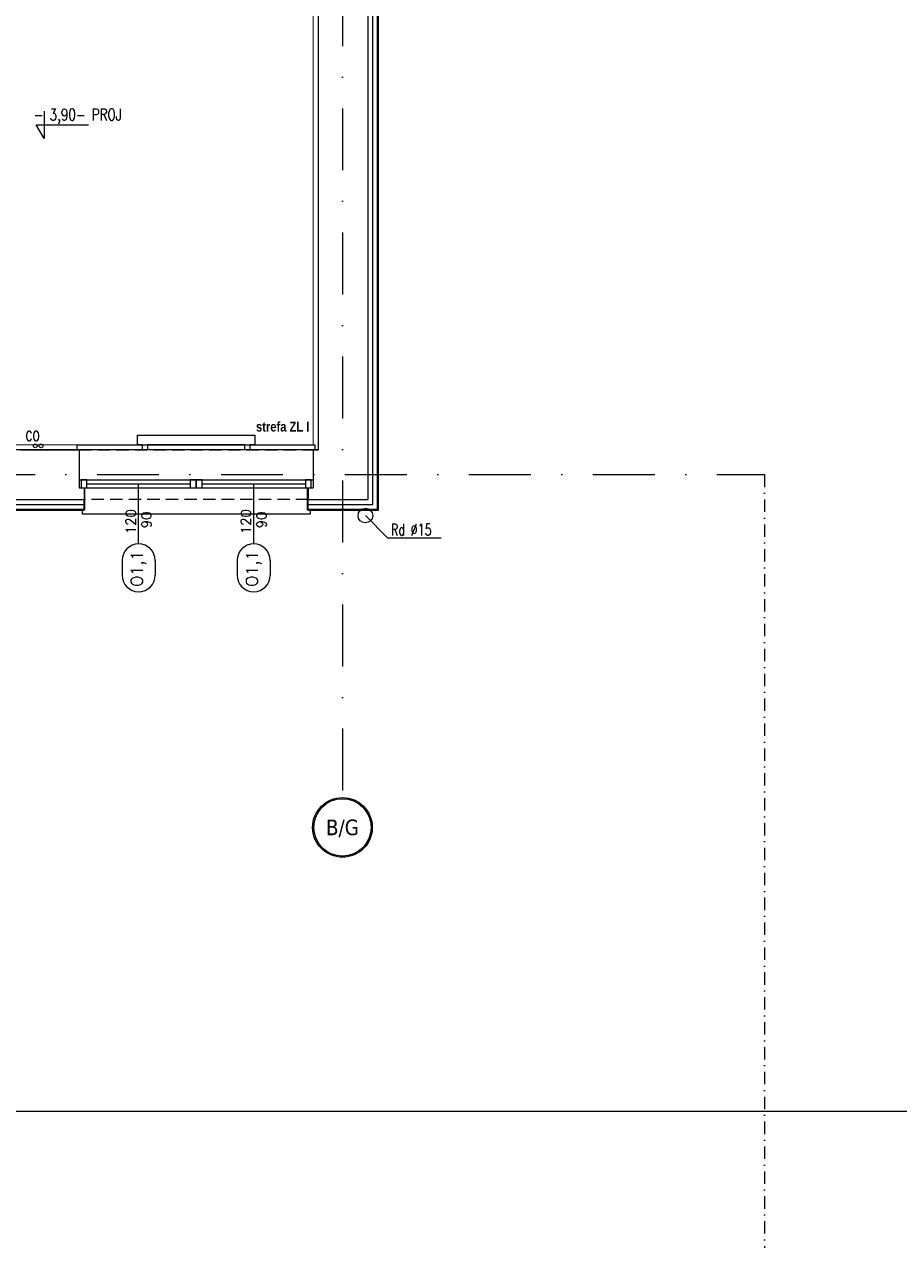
# Model space of a CAD drawing. Header units: millimetres. Extents: x -82287 to 177822, y -399756 to 0.
# Tile 186 of 228: x 54728 to 55624, y -196331 to -195086. Entities that reach past the tile are written whole.
import ezdxf
from ezdxf.enums import TextEntityAlignment as Align

# ---------------------------------------------------------------- set-up
doc = ezdxf.new("R2010")
doc.units = ezdxf.units.MM
doc.header["$MEASUREMENT"] = 0
for name, pattern in [('SUŁOSZOWA - PB 21 03$0$2_3', [1, 0.5, -0.5]), ('SUŁOSZOWA - PB 21 03$0$DASHDOT', [25.4, 12.7, -6.35, 0, -6.35]), ('SUŁOSZOWA - PB 21 03$0$HIDDEN', [9.525, 6.35, -3.175])]:
    doc.linetypes.add(name, pattern=pattern)
doc.layers.get('DEFPOINTS').update_dxf_attribs({"lineweight": 50})
doc.layers.add('FL_XREF', color=252, linetype='Continuous')
for name, color, linetype, lineweight in [('SUŁOSZOWA - PB 21 03$0$! WYPOSAŻENIE', 251, 'Continuous', 0), ('SUŁOSZOWA - PB 21 03$0$!! 0_ Istn-okna', 251, 'Continuous', 0), ('SUŁOSZOWA - PB 21 03$0$!! 0_ Istn-sciany', 251, 'Continuous', 0), ('SUŁOSZOWA - PB 21 03$0$!! 0_ Istn-widok', 251, 'Continuous', 0), ('SUŁOSZOWA - PB 21 03$0$!! 0_ Opis', 251, 'Continuous', 0), ('SUŁOSZOWA - PB 21 03$0$!! 0_Istn-armatura', 251, 'Continuous', 0), ('SUŁOSZOWA - PB 21 03$0$!! 0_Istn-cienka', 251, 'Continuous', 0), ('SUŁOSZOWA - PB 21 03$0$!! 0_Istn-grzejniki', 251, 'Continuous', 0), ('SUŁOSZOWA - PB 21 03$0$!! 0_Opis_okna', 251, 'Continuous', 0), ('SUŁOSZOWA - PB 21 03$0$!! 0_Opis_pom', 251, 'Continuous', 0), ('SUŁOSZOWA - PB 21 03$0$!! 0_Osie', 251, 'SUŁOSZOWA - PB 21 03$0$DASHDOT', 0), ('SUŁOSZOWA - PB 21 03$0$!! 1  WYDZIELENIE PPOŻ', 251, 'Continuous', 0), ('SUŁOSZOWA - PB 21 03$0$!! 1_ tynk zewn  - nowy', 251, 'Continuous', 0), ('SUŁOSZOWA - PB 21 03$0$!! 1_OPIS POM NOWE', 251, 'Continuous', 0), ('SUŁOSZOWA - PB 21 03$0$!! 2_ remont Ocieplenie', 251, 'SUŁOSZOWA - PB 21 03$0$ZIGZAG', 0), ('SUŁOSZOWA - PB 21 03$0$!! wentylacja', 251, 'Continuous', 0), ('SUŁOSZOWA - PB 21 03$0$0-osie-liniA', 251, 'SUŁOSZOWA - PB 21 03$0$DASHDOT', 0), ('SUŁOSZOWA - PB 21 03$0$0-osie-tx', 251, 'Continuous', 0), ('SUŁOSZOWA - PB 21 03$0$Dimension (ISO)', 251, 'Continuous', 0)]:
    doc.layers.add(name, color=color, linetype=linetype, lineweight=lineweight)
doc.layers.add('SUŁOSZOWA - PB 21 03$0$!! 0_ramki', color=251, linetype='Continuous', lineweight=0, plot=False)
doc.styles.add('SUŁOSZOWA - PB 21 03$0$ARCHETYP', font='romans.shx', dxfattribs={"height": 15})
doc.styles.add('SUŁOSZOWA - PB 21 03$0$ARIAL', font='tahoma.ttf')
doc.styles.add('SUŁOSZOWA - PB 21 03$0$Note Text (ISO)', font='tahoma.ttf')
doc.styles.add('SUŁOSZOWA - PB 21 03$0$SIMPLEX', font='simplex.shx', dxfattribs={"width": 0.77})
doc.styles.add('SUŁOSZOWA - PB 21 03$0$STYLE7', font='ARIALNB.TTF')
doc.styles.add('SUŁOSZOWA - PB 21 03$0$TAHOMA', font='tahoma.ttf')
doc.linetypes.add('SUŁOSZOWA - PB 21 03$0$ZIGZAG', pattern='A,0.00254,-5.08,[131,ltypeshp.shx,S=5.08,R=0,X=-5.08,Y=0],-10.16,[131,ltypeshp.shx,S=5.08,R=180,X=5.08,Y=0],-5.08', length=20.32254)
doc.dimstyles.new('SUŁOSZOWA - PB 21 03$0$Default (ISO)', dxfattribs={"dimscale": 5, "dimtxt": 5, "dimasz": 5, "dimexe": 3.175, "dimexo": 0, "dimgap": 0.762, "dimtad": 1, "dimdec": 0, "dimrnd": 1e-08, "dimzin": 0, "dimtxsty": 'SUŁOSZOWA - PB 21 03$0$Note Text (ISO)', "dimcen": 0.09, "dimdle": 10, "dimclrd": 256, "dimclre": 256, "dimclrt": 256, "dimazin": 0, "dimtfac": 0.70104, "dimtmove": 0, "dimatfit": 3, "dimfxl": 1, "dimtolj": 1, "dimtzin": 0, "dimlwd": -1, "dimlwe": -1, "dimarcsym": 0})

# ---------------------------------------------------------------- blocks, each defined once
blk = doc.blocks.new('*U116')
h = blk.add_hatch(color=256)
edge = h.paths.add_edge_path()
edge.add_arc((0, 0), 30.6, 0, 360)
edge = h.paths.add_edge_path(flags=17)
edge.add_arc((0, 0), 29.4, 0, 360)
for radius in [30.6, 29.4]:
    blk.add_circle((0, 0), radius)
at = {"style": 'SUŁOSZOWA - PB 21 03$0$TAHOMA', "flags": 8}
blk.add_attdef('ANSICHTSNUMMER', text='', height=16, dxfattribs=at).set_placement((0, 0), align=Align.MIDDLE_CENTER)
blk = doc.blocks.new('SUŁOSZOWA - PB 21 03$0$BLOK OSI')
blk.add_lwpolyline([(55424.3, -195663.1), (55424.3, -200232.8)])
at = {"layer": 'SUŁOSZOWA - PB 21 03$0$0-osie-liniA', "ltscale": 5}
for points in [[(54991.7, -193635.5), (54991.7, -195994)], [(48639.3, -195663.1), (55424.3, -195663.1)]]:
    blk.add_lwpolyline(points, dxfattribs=at)
at = {"layer": 'SUŁOSZOWA - PB 21 03$0$0-osie-tx'}
ref = blk.add_blockref('*U116', (54991.7, -196024.6), dxfattribs=dict(at, rotation=180))
ref.add_attrib('ANSICHTSNUMMER', 'B/G', dxfattribs={"layer": '0', "height": 16, "style": 'SUŁOSZOWA - PB 21 03$0$TAHOMA', "flags": 8}).set_placement((54991.7, -196024.6), align=Align.MIDDLE_CENTER)
blk = doc.blocks.new('*D1518')
at = {"layer": 'DEFPOINTS', "color": 0, "transparency": 16777216}
for p in [(-690, 120), (510, 120), (510, 19)]:
    blk.add_point(p, dxfattribs=at)
at = {"layer": 'SUŁOSZOWA - PB 21 03$0$Dimension (ISO)', "transparency": 16777216}
for p, q in [((-690, 120), (-690, 3)), ((-665, 19), (485, 19)), ((510, 120), (510, 3))]:
    blk.add_line(p, q, dxfattribs=at)
for points in [[(-665, 23), (-665, 15), (-690, 19)], [(485, 23), (485, 15), (510, 19)]]:
    blk.add_solid(points, dxfattribs=at)
at = {"layer": 'SUŁOSZOWA - PB 21 03$0$Dimension (ISO)', "lineweight": 9, "transparency": 16777216, "insert": (-161, 49), "char_height": 25, "attachment_point": 1, "style": 'SUŁOSZOWA - PB 21 03$0$Note Text (ISO)'}
blk.add_mtext('\\A1;1200', dxfattribs=at)
blk = doc.blocks.new('SUŁOSZOWA - PB 21 03$0$1_ok-opis')
blk.add_line((0, 111.6), (0, 50))
for points in [[(-17, 128.6), (-17, 143.6)], [(17, 128.6), (17, 143.6)]]:
    blk.add_lwpolyline(points)
for centre, start, end in [((0, 143.6), 0, 180), ((0, 128.6), 180, 0)]:
    blk.add_arc(centre, 17, start, end)
at = {"style": 'SUŁOSZOWA - PB 21 03$0$ARCHETYP'}
for tag, height, rotation, p in [('NR', 12, 90, (0, 136.9)), ('NR', 12, 270, (0, 136.9)), ('SZEROKOŚĆ', 10, 90, (-8, 78.3)), ('WYSOKOŚĆ', 10, 270, (-8, 78.3)), ('WYSOKOŚĆ', 10, 90, (8, 78.3)), ('SZEROKOŚĆ', 10, 270, (8, 78.3))]:
    blk.add_attdef(tag, text='', height=height, rotation=rotation, dxfattribs=at).set_placement(p, align=Align.MIDDLE)
blk = doc.blocks.new('SUŁOSZOWA - PB 21 03$0$A$C11ef928a')
at = {"layer": 'SUŁOSZOWA - PB 21 03$0$Dimension (ISO)', "lineweight": 9}
dim = blk.add_linear_dim(base=(510.2, 18.8), p1=(-689.8, 120.2), p2=(510.2, 120.2), angle=180, dimstyle='SUŁOSZOWA - PB 21 03$0$Default (ISO)', override={"dimdec": 0, "dimlfac": 1, "dimtp": 0, "dimtm": 0, "dimtdec": 2, "dimtofl": 0, "dimatfit": 1}, dxfattribs=at)
dim.commit()
dim.dimension.update_dxf_attribs({"geometry": '*D1518', "text_midpoint": (-125.7, 18.8), "dimtype": 128})
blk = doc.blocks.new('SUŁOSZOWA - PB 21 03')
at = {"layer": 'SUŁOSZOWA - PB 21 03$0$!! 0_ Istn-okna'}
for points in [[(54721.71142, -195605.5883), (54961.71142, -195605.5883)], [(54721.71142, -195613.5883), (54961.71142, -195613.5883)], [(54729.71142, -195609.5883), (54835.71142, -195609.5883)], [(54847.71142, -195609.5883), (54953.71142, -195609.5883)]]:
    blk.add_lwpolyline(points, dxfattribs=at)
for points in [[(54723.71142, -195613.5883), (54729.71142, -195613.5883), (54729.71142, -195605.5883), (54723.71142, -195605.5883)], [(54835.71142, -195613.5883), (54841.71142, -195613.5883), (54841.71142, -195605.5883), (54835.71142, -195605.5883)], [(54841.71142, -195613.5883), (54847.71142, -195613.5883), (54847.71142, -195605.5883), (54841.71142, -195605.5883)], [(54953.71142, -195613.5883), (54959.71142, -195613.5883), (54959.71142, -195605.5883), (54953.71142, -195605.5883)]]:
    blk.add_lwpolyline(points, close=True, dxfattribs=at)
at = {"layer": 'SUŁOSZOWA - PB 21 03$0$!! 0_ Istn-sciany'}
for points in [[(55017.71142, -194313.5883), (55017.71142, -195625.5883)], [(54966.71142, -194951.5883), (54966.71142, -195574.5883)], [(54661.71142, -195574.5883), (54721.71142, -195574.5883)], [(54721.71142, -195574.5883), (54721.71142, -195613.5883)], [(54961.71142, -195574.5883), (54966.71142, -195574.5883)], [(54961.71142, -195574.5883), (54961.71142, -195613.5883)], [(54721.71142, -195613.5883), (54726.71142, -195613.5883)], [(54726.71142, -195613.5883), (54726.71142, -195625.5883)], [(54956.71142, -195613.5883), (54961.71142, -195613.5883)], [(54956.71142, -195613.5883), (54956.71142, -195625.5883)], [(54656.71142, -195625.5883), (54726.71142, -195625.5883)], [(54956.71142, -195625.5883), (55017.71142, -195625.5883)]]:
    blk.add_lwpolyline(points, dxfattribs=at)
at = {"layer": 'SUŁOSZOWA - PB 21 03$0$!! 0_ Istn-widok'}
for points in [[(54719.71142, -195569.5883), (54963.71142, -195569.5883)], [(54719.71142, -195574.5883), (54719.71142, -195569.5883)], [(54963.71142, -195574.5883), (54963.71142, -195569.5883)], [(54724.71142, -195635.5883), (54724.71142, -195640.5883)], [(54958.71142, -195640.5883), (54724.71142, -195640.5883)], [(54958.71142, -195635.5883), (54958.71142, -195640.5883)]]:
    blk.add_lwpolyline(points, dxfattribs=at)
blk.add_circle((55015.22485, -195642.0883), 7.5, dxfattribs=at)
at = {"layer": 'SUŁOSZOWA - PB 21 03$0$!! 0_ Opis'}
for points in [[(54685.89135, -195227.79044), (54685.89135, -195255.7922)], [(54685.89135, -195255.7922), (54677.80794, -195241.79132)], [(54677.80794, -195241.79132), (54731.24214, -195241.79132)], [(55037.86205, -195664.7255), (55015.22485, -195642.0883)], [(55037.86205, -195664.7255), (55092.74739, -195664.7255)]]:
    blk.add_lwpolyline(points, dxfattribs=at)
at = {"layer": 'SUŁOSZOWA - PB 21 03$0$!! 0_Istn-armatura'}
for centre in [(54676.71142, -195570.5883), (54682.71142, -195570.5883)]:
    blk.add_circle(centre, 2, dxfattribs=at)
at = {"layer": 'SUŁOSZOWA - PB 21 03$0$!! 0_Istn-cienka', "linetype": 'SUŁOSZOWA - PB 21 03$0$HIDDEN', "ltscale": 2}
for points in [[(54721.71142, -195574.5883), (54961.71142, -195574.5883)], [(54956.71142, -195625.5883), (54726.71142, -195625.5883)]]:
    blk.add_lwpolyline(points, dxfattribs=at)
at = {"layer": 'SUŁOSZOWA - PB 21 03$0$!! 0_Istn-grzejniki'}
blk.add_lwpolyline([(54786.71142, -195574.5883), (54786.71142, -195569.5883), (54781.71142, -195569.5883), (54781.71142, -195559.5883), (54901.71142, -195559.5883), (54901.71142, -195569.5883), (54896.71142, -195569.5883), (54896.71142, -195574.5883), (54891.71142, -195574.5883), (54891.71142, -195569.5883), (54791.71142, -195569.5883), (54791.71142, -195574.5883)], close=True, dxfattribs=at)
at = {"layer": 'SUŁOSZOWA - PB 21 03$0$!! 0_ramki'}
blk.add_lwpolyline([(52465.42916, -193282.57641), (56665.42916, -193282.57641), (56665.42916, -196252.57641), (52465.42916, -196252.57641)], close=True, dxfattribs=at)
at = {"layer": 'SUŁOSZOWA - PB 21 03$0$!! 1  WYDZIELENIE PPOŻ', "color": 20, "linetype": 'SUŁOSZOWA - PB 21 03$0$2_3', "ltscale": 10, "true_color": 0xf65c09, "const_width": 1}
blk.add_lwpolyline([(53208.71142, -195569.5883), (53208.71142, -194956.5883), (54755.5485, -194956.5883), (54755.86901, -194356.5883), (54961.71142, -194356.5883), (54961.71142, -195569.5883)], close=True, dxfattribs=at)
at = {"layer": 'SUŁOSZOWA - PB 21 03$0$!! 1_ tynk zewn  - nowy'}
for points in [[(54956.71142, -195636.5883), (55028.71142, -195636.5883), (55028.71142, -194302.5883), (54954.71142, -194302.5883)], [(54956.71142, -195635.5883), (55027.71142, -195635.5883), (55027.71142, -194303.5883), (54954.71142, -194303.5883)], [(54727.71142, -195636.5883), (54727.71142, -195613.5883)], [(54955.71142, -195636.5883), (54955.71142, -195613.5883)], [(54726.71142, -195636.5883), (54726.71142, -195625.5883)], [(54956.71142, -195636.5883), (54956.71142, -195625.5883)], [(54656.71142, -195635.5883), (54726.71142, -195635.5883)], [(54656.71142, -195636.5883), (54726.71142, -195636.5883)]]:
    blk.add_lwpolyline(points, dxfattribs=at)
at = {"layer": 'SUŁOSZOWA - PB 21 03$0$!! 2_ remont Ocieplenie', "linetype": 'SUŁOSZOWA - PB 21 03$0$ZIGZAG', "ltscale": 0.75}
for points in [[(54956.71142, -195630.5883), (55022.71142, -195630.5883), (55022.71142, -194308.5883), (54954.71142, -194308.5883)], [(54656.71142, -195630.5883), (54726.71142, -195630.5883)]]:
    blk.add_lwpolyline(points, dxfattribs=at)
at = {"layer": 'SUŁOSZOWA - PB 21 03$0$!! wentylacja'}
blk.add_lwpolyline([(53203.71142, -194951.5883), (54966.71142, -194951.5883), (54966.71142, -195574.5883), (53203.71142, -195574.5883)], close=True, dxfattribs=at)
at = {"xscale": -0.1, "yscale": 0.1, "zscale": 0.1, "rotation": 90}
blk.add_blockref('SUŁOSZOWA - PB 21 03$0$A$C11ef928a', (82225.12684, -195364.3052), dxfattribs=at)
at = {"layer": 'SUŁOSZOWA - PB 21 03$0$!! 0_Opis_okna'}
ref = blk.add_blockref('SUŁOSZOWA - PB 21 03$0$1_ok-opis', (54782.71142, -195559.5883), dxfattribs=dict(at, rotation=180))
ref.add_attrib('SZEROKOŚĆ', '120', dxfattribs={"layer": '0', "height": 10, "rotation": 90, "style": 'SUŁOSZOWA - PB 21 03$0$ARCHETYP'}).set_placement((54774.71142, -195648.30871), align=Align.MIDDLE)
ref.add_attrib('WYSOKOŚĆ', '90', dxfattribs={"layer": '0', "height": 10, "rotation": 90, "style": 'SUŁOSZOWA - PB 21 03$0$ARCHETYP'}).set_placement((54790.71142, -195646.53526), align=Align.MIDDLE)
ref.add_attrib('NR', 'O1,1', dxfattribs={"layer": '0', "height": 12, "rotation": 90, "style": 'SUŁOSZOWA - PB 21 03$0$ARCHETYP'}).set_placement((54782.71142, -195696.48975), align=Align.MIDDLE)
ref = blk.add_blockref('SUŁOSZOWA - PB 21 03$0$1_ok-opis', (54900.71142, -195559.5883), dxfattribs=dict(at, rotation=180))
ref.add_attrib('SZEROKOŚĆ', '120', dxfattribs={"layer": '0', "height": 10, "rotation": 90, "style": 'SUŁOSZOWA - PB 21 03$0$ARCHETYP'}).set_placement((54892.71142, -195648.30871), align=Align.MIDDLE)
ref.add_attrib('WYSOKOŚĆ', '90', dxfattribs={"layer": '0', "height": 10, "rotation": 90, "style": 'SUŁOSZOWA - PB 21 03$0$ARCHETYP'}).set_placement((54908.71142, -195646.53526), align=Align.MIDDLE)
ref.add_attrib('NR', 'O1,1', dxfattribs={"layer": '0', "height": 12, "rotation": 90, "style": 'SUŁOSZOWA - PB 21 03$0$ARCHETYP'}).set_placement((54900.71142, -195696.48975), align=Align.MIDDLE)
at = {"layer": 'SUŁOSZOWA - PB 21 03$0$!! 0_Osie'}
blk.add_blockref('SUŁOSZOWA - PB 21 03$0$BLOK OSI', (0, 63), dxfattribs=at)
at = {"layer": 'SUŁOSZOWA - PB 21 03$0$! WYPOSAŻENIE', "color": 20, "true_color": 0xf65c09, "insert": (54903.08359, -195545.94868), "char_height": 10, "attachment_point": 1, "style": 'SUŁOSZOWA - PB 21 03$0$STYLE7'}
blk.add_mtext_dynamic_manual_height_columns('strefa ZL I', width=58.1261145, gutter_width=75, heights=[0], dxfattribs=at)
at = {"layer": 'SUŁOSZOWA - PB 21 03$0$!! 0_ Opis', "style": 'SUŁOSZOWA - PB 21 03$0$SIMPLEX', "width": 0.75}
blk.add_text('- 3,90- PROJ', height=12, dxfattribs=at).set_placement((54675.2039, -195237.2132))
at = {"layer": 'SUŁOSZOWA - PB 21 03$0$!! 0_ Opis', "style": 'SUŁOSZOWA - PB 21 03$0$ARCHETYP', "width": 0.7}
blk.add_text('Rd %%C15', height=12, rotation=0.00000004, dxfattribs=at).set_placement((55041.43377, -195662.55211))
at = {"layer": 'SUŁOSZOWA - PB 21 03$0$!! 0_Istn-armatura', "style": 'SUŁOSZOWA - PB 21 03$0$ARCHETYP', "width": 0.8}
blk.add_text('CO', height=10, rotation=0.00000004, dxfattribs=at).set_placement((54666.67815, -195565.55982))
at = {"layer": 'SUŁOSZOWA - PB 21 03$0$!! 0_Opis_pom', "ltscale": 0.7, "style": 'SUŁOSZOWA - PB 21 03$0$ARIAL'}
for tag, p in [('B0,19', (52679.2094, -194257.55204)), ('B2,14', (73874.0461, -194402.0887)), ('B2,12', (73342.49259, -194413.89249)), ('B1,21', (60405.50261, -194427.18207)), ('B2,11', (73069.01144, -194438.89383)), ('A1,16', (59129.54925, -194448.08429)), ('B1/17', (59524.53699, -194450.37428)), ('B1,19', (59914.81903, -194448.15658)), ('1,23', (61575.22173, -194450.37428)), ('B2,16', (75195.07765, -194441.83446)), ('B0,15', (51514.15008, -194461.8073)), ('A1,1', (58808.06672, -194460.94161)), ('1,22', (60947.33929, -194456.1144)), ('B2,19.1', (76701.67035, -194466.03695)), ('B3,7', (87459.81312, -194465.07097)), ('B3,3', (88235.73906, -194465.79732)), ('B0,18', (52071.43815, -194478.40179)), ('B1,18', (59715.51745, -194473.87108)), ('B2,17', (75506.7465, -194471.3759)), ('B3,8', (90006.66539, -194478.47972)), ('B1,20', (60198.53687, -194490.17374)), ('B2,10', (72728.63362, -194489.37283)), ('B2,15', (74566.38885, -194487.81114)), ('B3,6', (86826.65132, -194483.15512)), ('B2,13', (73649.91716, -194500.01242)), ('A0,6', (49094.40602, -194505.72387)), ('A1,6', (58565.96262, -194514.50753)), ('B1,1', (61908.24378, -194515.48656)), ('A2,5', (72452.45009, -194505.90583)), ('A0,4', (49692.81919, -194517.93289)), ('A0,3', (49906.53818, -194524.03766)), ('B0,20', (53125.45224, -194527.8835)), ('B0,22', (54187.56644, -194519.04308)), ('A0,5', (49399.71914, -194533.19455)), ('B0,21', (53847.26622, -194535.08002)), ('B1,3', (62229.35503, -194604.49851)), ('B2,18', (75922.43604, -194612.23635)), ('B2,19', (77152.69039, -194617.53776)), ('A3,4', (85509.27934, -194642.47136)), ('B0,24B', (54824.42896, -194684.26784)), ('B1,4', (63476.45184, -194691.11207)), ('B0,13', (50367.63944, -194706.5583)), ('B0,16', (51457.40872, -194704.43091)), ('B0,17', (51897.58569, -194706.77195)), ('A2,4', (71695.75649, -194707.44268)), ('A1,5', (58149.22649, -194724.80163)), ('A2.1', (72371.45884, -194731.56251)), ('B0,23', (54542.05776, -194742.93939)), ('A1,2', (58744.42262, -194746.622)), ('B1,2D', (60756.29674, -194750.92727)), ('B0,14', (50962.60809, -194789.06568)), ('A1,15', (59129.54925, -194780.73348)), ('A3.1', (86079.08704, -194786.62422)), ('B1,4', (63483.03852, -194791.04365)), ('A0,2', (49295.91259, -194810.95246)), ('B2.7', (74548.27897, -194836.12781)), ('B3,2', (89035.72921, -194837.99287)), ('B0,7', (52851.95551, -194845.56115)), ('B1,2B', (62374.83512, -194841.86715)), ('B1,2A', (61803.35407, -194869.27513)), ('B0,8', (51561.38742, -194890.27848)), ('A1,3', (58810.05243, -195008.83917)), ('A3.2', (86016.50296, -195004.88875)), ('A0,1', (49914.27925, -195025.82804)), ('A0,10', (49695.87246, -195042.9259)), ('B0,17', (51225.06492, -195049.74007)), ('B0,6', (52110.41055, -195069.39267)), ('B1,8', (61403.63433, -195071.25189)), ('A2.2', (72371.45884, -195070.78713)), ('B2.2', (74976.1855, -195068.47988)), ('A0,7', (49042.50308, -195082.6056)), ('B3,11', (88623.94853, -195099.23575)), ('B3,4', (87612.56208, -195132.78192)), ('B3,5', (86839.47632, -195174.05241)), ('B0,12', (50313.60595, -195207.52936)), ('B0,11', (50726.178, -195219.06638)), ('B3,10', (89778.42161, -195220.68871)), ('B1,6', (63686.26823, -195231.3997)), ('B0,24A', (54359.17011, -195245.97867)), ('B0,10', (51476.34179, -195259.44699)), ('A1,4', (58093.66276, -195250.96213)), ('B3,9', (90479.74099, -195260.18621)), ('A0,11', (49643.96951, -195271.84772)), ('B1,14', (59332.54805, -195280.73534)), ('A0,8', (49042.50308, -195293.21363)), ('B0,9', (51798.4912, -195291.17482)), ('B2,21', (75970.16114, -195290.81005)), ('B0,3', (52068.59538, -195319.60465)), ('B1,13', (60186.62513, -195314.46953)), ('B1,10', (60892.94126, -195319.45825)), ('B1,5', (63419.22943, -195317.21026)), ('A2.3', (71832.37045, -195318.78232)), ('B2,9', (73175.51251, -195317.21162)), ('B2,4', (74493.5947, -195318.7733)), ('B2,3', (74674.2815, -195319.28036)), ('A3,3', (85569.83931, -195318.78232)), ('B3,1', (88723.65615, -195329.98594)), ('B1,9', (61058.12383, -195344.48743)), ('B2,8', (73894.209, -195338.18956)), ('B2.1', (75304.74121, -195348.36327)), ('B2,20', (77211.021, -195343.82367)), ('B0,2', (52227.2348, -195357.98297)), ('B1,2C', (61827.40698, -195369.02625)), ('B1,7', (62134.52151, -195372.05069)), ('B0,1', (53061.17304, -195403.85659)), ('A0,9', (49001.50444, -195413.15723)), ('A0,12', (49689.76592, -195485.50737)), ('B0,4', (52224.78303, -195500.96352)), ('B2,5', (74686.48999, -195507.24036)), ('B1,11', (61050.00078, -195512.89565)), ('B1,12', (60864.00751, -195544.00738)), ('B2,6', (74499.29165, -195549.55175)), ('B0,5', (52066.14362, -195556.83806)), ('C2,2', (74812.78942, -195865.8959)), ('C1,3', (61091.58871, -195973.27844)), ('C0,2A', (52278.30875, -196050.48297)), ('C0,1', (52808.36775, -196132.34208)), ('C1,2', (61690.27405, -196439.72387)), ('C1,1', (62060.59754, -196465.28533)), ('C3,1', (88979.71614, -196545.67785)), ('C0,2B', (53028.88223, -196668.8019)), ('C1,4', (61008.68123, -196686.32122)), ('C2,1', (75334.65984, -196786.2197)), ('C2,3', (74834.65119, -196933.26657)), ('C1,5', (61062.7252, -196991.42453)), ('C1,10', (62127.38542, -196998.81344)), ('C1,9', (62147.33751, -197289.53424)), ('C1,6', (61131.41824, -197329.69535)), ('C0,3', (52181.98562, -197341.92176)), ('D1,1', (73931.12245, -197584.03121)), ('C0,4', (52345.96562, -197596.60561)), ('D0,18', (60296.49264, -197617.95269)), ('C2,4', (75243.70451, -197663.89)), ('D0,7', (59141.53804, -197722.84718)), ('D0,17', (60701.16801, -197741.44864)), ('C1,7', (61222.2575, -197737.18052)), ('D0,3', (59562.25866, -197751.14316)), ('D1,6', (72757.78643, -197751.22612)), ('D1,4', (73157.19908, -197744.29721)), ('D0,6', (58741.71849, -197802.61699)), ('D0,10', (58357.73602, -197820.93991)), ('D,09', (59195.67196, -197881.51243)), ('C0,5', (52269.72696, -197902.4362)), ('C0,6', (52872.93793, -197917.07354)), ('D0,2', (59943.06082, -197917.06725)), ('D1,3', (73475.28953, -197924.29875)), ('D0,16', (60721.3534, -197935.2949)), ('D0,8', (59058.9008, -197963.64925)), ('D0,5', (59448.52586, -197969.8061)), ('C2,5', (74555.08284, -197988.7886)), ('D1,5', (73291.61607, -197999.29956)), ('D0,4', (59655.02693, -198042.2589)), ('D0,15', (60692.12223, -198127.4643)), ('D0,1', (59931.33074, -198173.12806)), ('D1,2', (73578.07819, -198172.30068)), ('D0,11', (58161.27105, -198211.45823)), ('D0,12', (58250.99458, -198537.17631)), ('D0,13', (58250.99458, -198764.99605)), ('D1,7', (71854.87376, -198786.88467)), ('D0,14', (59130.08589, -198795.3373)), ('D1,8', (71715.35366, -199212.44512))]:
    blk.add_attdef(tag, text='', height=11.968, dxfattribs=at).set_placement(p, align=Align.MIDDLE_CENTER)
at = {"layer": 'SUŁOSZOWA - PB 21 03$0$!! 1_OPIS POM NOWE', "style": 'SUŁOSZOWA - PB 21 03$0$ARIAL'}
for tag, p in [('C1.7A', (61271.6179, -197538.30303)), ('C2.5B', (74970.66097, -197546.70728)), ('C2,5C', (74903.71123, -197659.13664)), ('C2.4', (75374.07862, -197726.11453)), ('D1,2B', (74322.25834, -197791.43247)), ('C1.7C', (61260.26049, -197811.38428)), ('C1.8B', (61588.27341, -197817.62151)), ('C1.8A', (61884.42005, -197818.94854)), ('C1.7B', (61322.12354, -197933.89849)), ('C2,5A', (74943.41937, -197993.49482)), ('E1.2', (62164.78326, -198139.98688)), ('E1.5E', (62692.10372, -198153.27854)), ('D1,2C', (73419.9359, -198156.57844)), ('E2.9', (75361.45041, -198161.88904)), ('E2.7', (76022.45692, -198162.26272)), ('E3.1', (88990.58975, -198158.87886)), ('D1,2A', (74280.17915, -198172.30068)), ('E1.5D', (62993.60773, -198185.416)), ('E1.1', (61330.46191, -198191.9806)), ('E1.5C', (63016.9343, -198246.3437)), ('E1.5B', (63264.15117, -198307.8661)), ('E3.2', (88781.41347, -198385.24275)), ('E1.6', (61022.6264, -198421.00827)), ('E2.2', (74782.75417, -198427.85813)), ('E2.8', (75757.29014, -198437.09188)), ('E2.6', (76531.8031, -198444.40756)), ('E3.4', (89392.22607, -198450.03942)), ('E1.5A', (63049.47589, -198456.39852)), ('E1.5G', (62892.39981, -198586.12622)), ('E1.5F', (62736.15118, -198589.14592)), ('E1,4', (61888.25021, -198652.6996)), ('E2.1', (75803.99631, -198697.05773)), ('E1.5L', (63297.7633, -198733.65678)), ('E1.3', (61058.5992, -198806.28147)), ('E1.5H', (62893.53005, -198830.01758)), ('E2,3', (74778.52304, -198843.9541)), ('E3.3', (89150.95684, -198867.32581)), ('E1.5K', (63266.15427, -198904.67789)), ('E1.5I', (62723.74907, -199005.87002)), ('E2.4', (75135.87669, -199083.20857)), ('E2.5', (76615.04061, -199164.91143)), ('E1.5J', (63204.25187, -199215.697))]:
    blk.add_attdef(tag, text='', height=11.968, dxfattribs=at).set_placement(p, align=Align.MIDDLE_CENTER)

msp = doc.modelspace()

# ---------------------------------------------------------------- block references
at = {"layer": 'FL_XREF'}
msp.add_blockref('SUŁOSZOWA - PB 21 03', (62.3, 52.9), dxfattribs=at)

doc.saveas('drawing.dxf')
